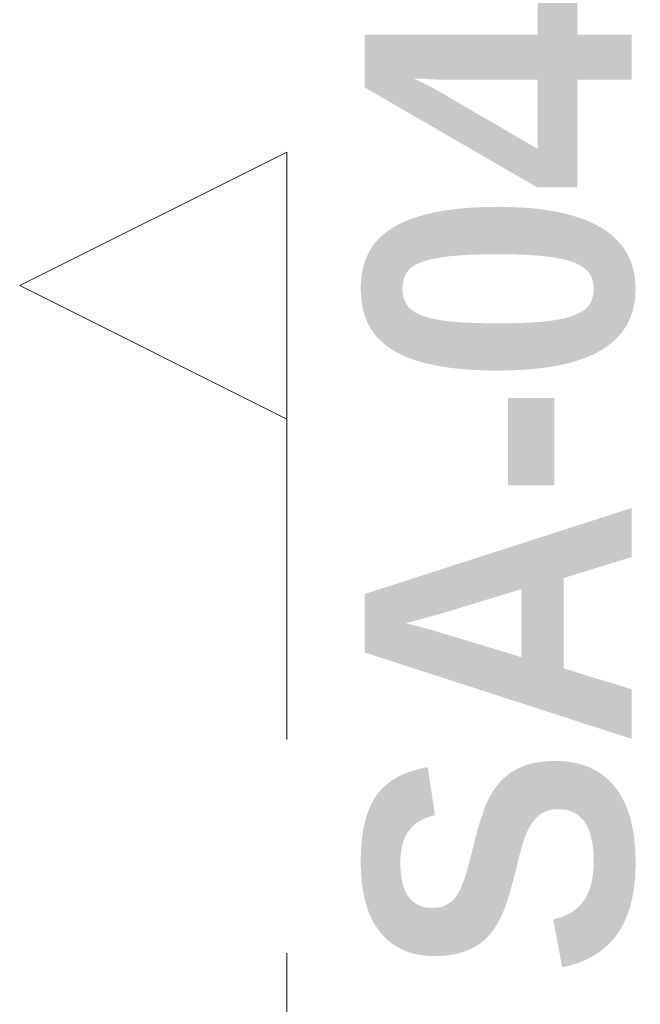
# Model space of a CAD drawing. Header units: metres. Extents: x -3.6 to 84.5, y -11 to 16.8.
# Tile 171 of 256: x 26.037 to 26.328, y 13.869 to 14.329. Entities that reach past the tile are written whole.
import ezdxf

# ---------------------------------------------------------------- set-up
doc = ezdxf.new("R2010")
doc.units = ezdxf.units.M
doc.header["$MEASUREMENT"] = 0
doc.linetypes.add('Schnittlinie', pattern=[0.3, 0.15, -0.075, 0, -0.075])
doc.linetypes.add('Wipeout_Contour', pattern=[1, 0, -1])
doc.layers.add('203 - Marker.Schnitt - Ausbaudetail SA', color=7, linetype='Continuous')
doc.styles.add('ERSTELLTER_STIL_1', font='txt')

msp = doc.modelspace()

# ---------------------------------------------------------------- linework, layer by layer
at = {"layer": '203 - Marker.Schnitt - Ausbaudetail SA', "color": 7, "linetype": 'Schnittlinie', "lineweight": 13}
msp.add_line((26.1622, 14.1425), (26.1622, 12.66298), dxfattribs=at)

# ---------------------------------------------------------------- texts
at = {"layer": '203 - Marker.Schnitt - Ausbaudetail SA', "color": 7, "lineweight": 13, "insert": (26.32549, 13.88093), "char_height": 0.125, "attachment_point": 7, "rotation": 90, "style": 'ERSTELLTER_STIL_1'}
msp.add_mtext('\\A1;{\\pql;\\pt0;\\fArial|b1|i0|c0|p38;SA-04}', dxfattribs=at)

# ---------------------------------------------------------------- next in the draw order: wipeouts: each hides what was drawn before it
at = {"color": 254, "linetype": 'Wipeout_Contour', "lineweight": 0, "ltscale": 88.76769}
msp.add_wipeout([(26.1622, 14.2675), (26.0372, 14.205), (26.1622, 14.1425)], dxfattribs=at).dxf.layer = '203 - Marker.Schnitt - Ausbaudetail SA'

# ---------------------------------------------------------------- next in the draw order: linework, layer by layer
at = {"layer": '203 - Marker.Schnitt - Ausbaudetail SA', "color": 7, "linetype": 'Continuous', "lineweight": 13, "flags": 128}
msp.add_lwpolyline([(26.1622, 14.2675), (26.1622, 14.1425), (26.0372, 14.205)], close=True, dxfattribs=at)

doc.saveas('drawing.dxf')
